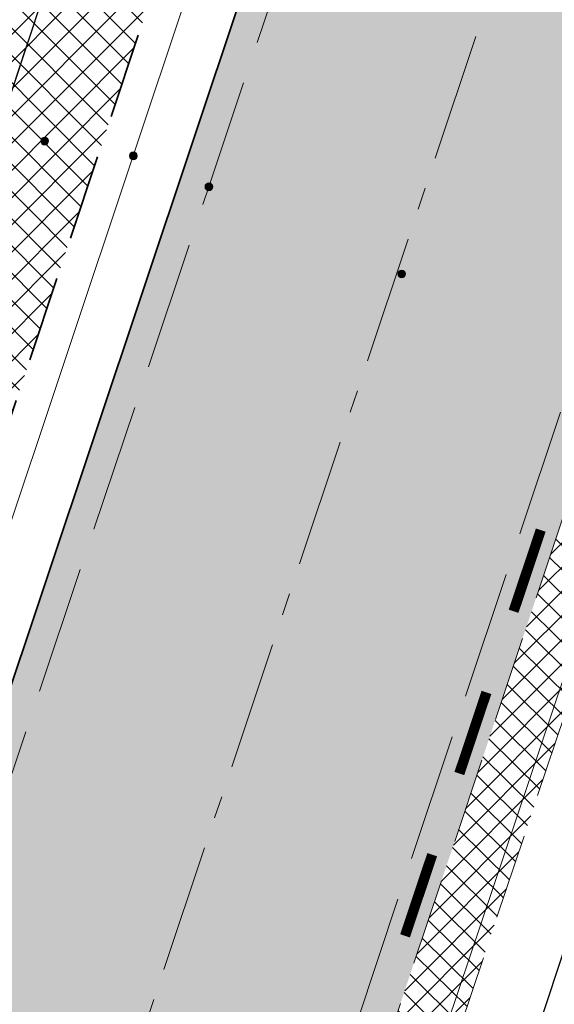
# Model space of a CAD drawing. Header units: metres. Extents: x 6599594 to 6600699, y 5687867 to 5691114.
# Tile 123 of 256: x 6599906 to 6599912, y 5688730 to 5688742. Entities that reach past the tile are written whole.
import ezdxf

# ---------------------------------------------------------------- set-up
doc = ezdxf.new("R2010")
doc.units = ezdxf.units.M
doc.header["$MEASUREMENT"] = 0
for name, pattern in [('1', [0]), ('3_EGJE', [2.5, 1.5, -0.3700000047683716, 0.2600001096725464, -0.369999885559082]), ('BUG', [1.5, 1, -0.5]), ('GUK', [2, 1.5, -0.5]), ('GUZ', [1, 0.5, -0.5]), ('L_0_06', [2, 1.5, -0.5])]:
    doc.linetypes.add(name, pattern=pattern)
doc.layers.get('0').update_dxf_attribs({"color": 253, "linetype": 'CONTINUOUS', "lineweight": 13})
doc.layers.add('__gaPoziome', color=7, linetype='CONTINUOUS')
doc.layers.add('zzz.gaHSDomyslna', color=7, linetype='CONTINUOUS')
for name, color, linetype, lineweight in [('_kolor chodnik', 50, '1', 5), ('_kolor jezdnia', 4, '1', 0), ('_kolor pobocze', 211, '1', 5), ('_kolor zjazdy kostka', 7, '1', 5), ('_kolor ścieżka @ 1', 10, '1', 0), ('_krawedz jezdni i pobocza', 7, 'BUG', 15), ('_kraweznik', 7, 'CONTINUOUS', 35), ('_obrzeze', 10, 'BUG', 35), ('_os', 7, '3_EGJE', 13), ('Dzialki', 130, '1', 30), ('Kontury', 252, 'GUK', 9), ('OT_Komunikacja', 7, 'CONTINUOUS', 0), ('pkt_sztuczny_i_naturalny', 7, 'CONTINUOUS', 5), ('Uzytki', 252, 'GUZ', 9)]:
    doc.layers.add(name, color=color, linetype=linetype, lineweight=lineweight)
pattern_1 = [(45, (0, 0), (-0.1414213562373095, 0.1414213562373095), []), (135, (0, 0), (-0.1414213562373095, -0.1414213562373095), [])]

# ---------------------------------------------------------------- blocks, each defined once
blk = doc.blocks.new('169')
at = {"linetype": 'Continuous', "lineweight": 13}
blk.add_hatch(color=0, dxfattribs=at).paths.add_polyline_path([(0, -0.090553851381, 1), (0, 0.090553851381, 1)])
at = {"color": 0, "linetype": 'Continuous', "lineweight": 13}
blk.add_circle((0, 0), 0.090553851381, dxfattribs=at)
blk = doc.blocks.new('168')
at = {"linetype": 'Continuous', "lineweight": 13}
blk.add_hatch(color=0, dxfattribs=at).paths.add_polyline_path([(0, -0.090553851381, 1), (0, 0.090553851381, 1)])
at = {"color": 0, "linetype": 'Continuous', "lineweight": 13}
blk.add_circle((0, 0), 0.090553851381, dxfattribs=at)
blk = doc.blocks.new('*U1196')
at = {"layer": 'zzz.gaHSDomyslna', "color": 182, "const_width": 0.12}
for points in [[(-48.2499304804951, -144.1386284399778), (-48.56736423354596, -145.0869088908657)], [(-48.88479798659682, -146.0351893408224), (-49.20223174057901, -146.983469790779)], [(-49.51966549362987, -147.931750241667), (-49.83709924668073, -148.8800306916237)]]:
    blk.add_lwpolyline(points, dxfattribs=at)

msp = doc.modelspace()

# ---------------------------------------------------------------- hatches: boundary and pattern name
at = {"layer": '_kolor chodnik'}
h = msp.add_hatch(dxfattribs=at)
h.set_pattern_fill('ANSI37', color=256, scale=1.6)
h.set_pattern_definition(pattern_1)
h.paths.add_polyline_path([(6599849.938171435, 5688542.085872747), (6599852.232147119, 5688548.938742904), (6599853.573135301, 5688548.489851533), (6599853.827082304, 5688549.248475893), (6599851.793849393, 5688549.929093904), (6599849.895278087, 5688548.982823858), (6599847.823506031, 5688542.793750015)])
edge = h.paths.add_edge_path()
edge.add_line((6600018.106075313, 5689087.454911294), (6600022.42781917, 5689091.229234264))
edge.add_line((6600022.42781917, 5689091.229234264), (6600020.233254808, 5689093.742094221))
edge.add_line((6600020.233254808, 5689093.742094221), (6600017.159471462, 5689091.057656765))
edge.add_arc((6600023.275194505, 5689085.385140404), 8.34143334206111, 137.1531558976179, 148.8016577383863)
edge.add_line((6600016.140105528, 5689089.706021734), (6600018.106075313, 5689087.454911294))
h.paths.add_polyline_path([(6600038.501784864, 5689187.59229436), (6600037.906968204, 5689187.700586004), (6600037.638296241, 5689186.224843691), (6600038.240083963, 5689186.115282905)])
h.paths.add_polyline_path([(6600069.098302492, 5689360.276020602), (6600068.321239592, 5689360.413462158), (6600068.064048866, 5689358.936495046), (6600068.836639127, 5689358.799546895)])
h.paths.add_polyline_path([(6600082.393785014, 5689362.950258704), (6600082.941124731, 5689366.103121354), (6600081.481377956, 5689366.361351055), (6600080.923159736, 5689363.210828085)])
h.paths.add_polyline_path([(6600074.022236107, 5689388.065861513), (6600072.983907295, 5689388.249860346), (6600072.723374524, 5689386.772538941), (6600073.760538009, 5689386.588865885)])
h.paths.add_polyline_path([(6600105.602402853, 5689486.45426531), (6600106.738797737, 5689489.760539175), (6600105.28818975, 5689490.281952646), (6600104.132785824, 5689486.965912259)])
h.paths.add_polyline_path([(6600132.519778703, 5689678.737346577), (6600131.636986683, 5689678.922259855), (6600131.330470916, 5689677.453953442), (6600132.212256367, 5689677.269208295)])
h.paths.add_polyline_path([(6600156.649397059, 5689798.7449027), (6600156.48800471, 5689797.95886096), (6600157.450195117, 5689797.757316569), (6600157.615023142, 5689798.542205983)])
h.paths.add_polyline_path([(6600189.055358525, 5689948.643107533), (6600187.902868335, 5689948.884512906), (6600187.600024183, 5689947.417400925), (6600188.748131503, 5689947.176379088)])
edge = h.paths.add_edge_path()
edge.add_line((6600204.459383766, 5690032.969035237), (6600204.153258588, 5690031.227801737))
edge.add_arc((6600202.328347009, 5690027.299936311), 4.331100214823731, 41.853001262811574, 65.08011546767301, ccw=False)
edge.add_arc((6600032.903931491, 5690051.979071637), 174.020003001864, 352.8070218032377, 353.495463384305)
edge.add_arc((6600202.372679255, 5690027.343587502), 5.999999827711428, 55.12102442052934, 69.64815978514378)
edge = h.paths.add_edge_path()
edge.add_line((6600205.046027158, 5690040.265402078), (6600204.972740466, 5690038.483452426))
edge.add_arc((6600203.986269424, 5690044.401803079), 5.999999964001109, 279.4630688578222, 294.9140560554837)
edge.add_line((6600206.513819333, 5690038.960158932), (6600206.607027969, 5690041.030672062))
edge.add_arc((6600203.986269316, 5690044.401803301), 4.270000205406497, 284.3702444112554, 307.86193139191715, ccw=False)
edge = h.paths.add_edge_path()
edge.add_arc((6600203.547470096, 5690044.558759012), 6.446878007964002, 324.43500910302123, 356.20133685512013, ccw=False)
edge.add_arc((6600203.986269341, 5690044.401803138), 6.000000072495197, 323.2169970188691, 357.4193489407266)
h.paths.add_polyline_path([(6600208.910055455, 5690121.713696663), (6600208.146285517, 5690121.748120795), (6600207.125602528, 5690121.794124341), (6600209.971605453, 5690121.665851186)])
edge = h.paths.add_edge_path()
edge.add_line((6600238.769818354, 5690481.648294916), (6600240.338176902, 5690490.87374652))
edge.add_line((6600240.338176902, 5690490.87374652), (6600241.251295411, 5690510.829461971))
edge.add_line((6600241.251295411, 5690510.829461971), (6600239.524022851, 5690510.928942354))
edge.add_line((6600239.524022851, 5690510.928942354), (6600238.633343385, 5690491.167757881))
edge.add_line((6600238.633343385, 5690491.167757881), (6600234.579716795, 5690467.661262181))
edge.add_line((6600234.579716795, 5690467.661262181), (6600234.449796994, 5690464.966873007))
edge.add_arc((6600242.443669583, 5690464.607462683), 8.001948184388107, 177.4256737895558, 268.2543056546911)
edge.add_line((6600242.199903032, 5690456.609228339), (6600242.216657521, 5690457.359274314))
edge.add_line((6600242.216657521, 5690457.359274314), (6600242.305257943, 5690458.836738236))
edge.add_arc((6600242.444504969, 5690464.607952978), 5.772894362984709, 177.0298084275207, 268.6178439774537, ccw=False)
edge.add_line((6600236.679365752, 5690464.907083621), (6600236.951876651, 5690470.95443634))
edge.add_line((6600236.951876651, 5690470.95443634), (6600238.15078669, 5690478.210832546))
edge.add_line((6600238.15078669, 5690478.210832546), (6600238.769818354, 5690481.648294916))
h.paths.add_polyline_path([(6600238.769818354, 5690481.648294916), (6600238.15078669, 5690478.210832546), (6600239.670056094, 5690477.930590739), (6600240.266710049, 5690481.376366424)])
edge = h.paths.add_edge_path()
edge.add_line((6600223.366500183, 5690460.339976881), (6600223.278629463, 5690457.997544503))
edge.add_arc((6600220.967166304, 5690465.656339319), 7.999999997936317, 286.7940807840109, 300.2738222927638)
edge.add_line((6600225.000231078, 5690458.747331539), (6600225.240084, 5690461.623695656))
edge.add_arc((6600221.105749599, 5690465.648640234), 5.76999998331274, 293.06724424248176, 315.7681070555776, ccw=False)
edge = h.paths.add_edge_path()
edge.add_arc((6600220.025145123, 5690444.676291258), 5.770000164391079, 37.996647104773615, 59.94382588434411, ccw=False)
edge.add_line((6600224.572175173, 5690448.22839199), (6600224.817793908, 5690451.081798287))
edge.add_arc((6600220.025145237, 5690444.676291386), 7.999999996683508, 53.19588653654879, 68.15166733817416)
edge.add_line((6600223.00235276, 5690452.101669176), (6600222.91504296, 5690449.670427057))
edge = h.paths.add_edge_path()
edge.add_arc((6600221.105749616, 5690465.648640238), 7.999999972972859, 328.0222308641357, 357.0132597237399)
edge.add_line((6600229.094882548, 5690465.23180147), (6600229.218816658, 5690467.593604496))
edge.add_line((6600229.218816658, 5690467.593604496), (6600228.218919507, 5690467.645774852))
edge.add_line((6600228.218919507, 5690467.645774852), (6600227.891778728, 5690461.411918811))
h.paths.add_polyline_path([(6600200.980142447, 5690012.236744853), (6600202.317278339, 5690011.956662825), (6600202.522293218, 5690012.935421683), (6600201.182321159, 5690013.216097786)])
h.paths.add_polyline_path([(6600196.457878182, 5689983.98337835), (6600195.202332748, 5689984.246370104), (6600194.899091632, 5689982.777335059), (6600196.150355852, 5689982.515240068)])
edge = h.paths.add_edge_path()
edge.add_line((6600112.305909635, 5689517.991018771), (6600112.691041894, 5689519.807934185))
edge.add_line((6600112.691041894, 5689519.807934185), (6600113.245521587, 5689522.423769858))
edge.add_line((6600113.245521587, 5689522.423769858), (6600111.553124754, 5689522.782507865))
edge.add_line((6600111.553124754, 5689522.782507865), (6600107.405864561, 5689503.21722655))
edge.add_line((6600107.405864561, 5689503.21722655), (6600099.494506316, 5689480.361667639))
edge.add_line((6600099.494506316, 5689480.361667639), (6600099.182814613, 5689478.891218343))
edge.add_arc((6600107.008997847, 5689477.232359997), 8.000059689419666, 168.0325629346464, 257.7529108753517)
edge.add_line((6600105.311960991, 5689469.414366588), (6600105.784990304, 5689471.593619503))
edge.add_arc((6600107.008927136, 5689477.232314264), 5.769999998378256, 168.0321375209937, 257.7533362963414, ccw=False)
edge.add_line((6600101.364343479, 5689478.42879883), (6600101.647245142, 5689479.76342708))
edge.add_line((6600101.647245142, 5689479.76342708), (6600104.132785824, 5689486.965912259))
edge.add_line((6600104.132785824, 5689486.965912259), (6600105.28818975, 5689490.281952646))
edge.add_line((6600105.28818975, 5689490.281952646), (6600108.240043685, 5689498.809726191))
edge.add_line((6600108.240043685, 5689498.809726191), (6600112.305909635, 5689517.991018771))
h.paths.add_polyline_path([(6600136.009573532, 5689645.499114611), (6600138.333647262, 5689645.012304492), (6600138.661671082, 5689646.578318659), (6600134.869459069, 5689647.372651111)])
at = {"layer": '_kolor jezdnia'}
h = msp.add_hatch(dxfattribs=at)
h.set_pattern_fill('ANSI37', color=4, scale=3.5)
h.set_pattern_definition([(45, (0, 0), (-0.3093592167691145, 0.3093592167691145), []), (135, (0, 0), (-0.3093592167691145, -0.3093592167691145), [])])
edge = h.paths.add_edge_path()
edge.add_line((6599833.066047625, 5688539.933393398), (6599850.649511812, 5688527.983462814))
edge.add_arc((6599857.337592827, 5688536.653968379), 10.95025544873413, 169.5012687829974, 232.3548431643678, ccw=False)
edge.add_arc((6599858.085851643, 5688536.618142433), 11.69295282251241, 162.2507788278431, 169.9967502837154, ccw=False)
edge.add_line((6599846.949484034, 5688540.182754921), (6599847.823506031, 5688542.793750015))
edge.add_line((6599847.823506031, 5688542.793750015), (6599849.895278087, 5688548.982823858))
edge.add_line((6599849.895278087, 5688548.982823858), (6599852.434748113, 5688556.56906746))
edge.add_line((6599852.434748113, 5688556.56906746), (6599928.48625871, 5688783.760284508))
edge.add_line((6599928.48625871, 5688783.760284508), (6599931.025728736, 5688791.34652811))
edge.add_line((6599931.025728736, 5688791.34652811), (6599996.657773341, 5688987.411326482))
edge.add_line((6599996.657773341, 5688987.411326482), (6599999.197243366, 5688994.997570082))
edge.add_line((6599999.197243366, 5688994.997570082), (6600021.930100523, 5689062.908193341))
edge.add_line((6600021.930100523, 5689062.908193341), (6600017.620224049, 5689067.371531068))
edge.add_line((6600017.620224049, 5689067.371531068), (6600016.714558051, 5689064.654078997))
edge.add_line((6600016.714558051, 5689064.654078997), (6600012.423620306, 5689051.835617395))
edge.add_line((6600012.423620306, 5689051.835617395), (6600009.884150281, 5689044.249373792))
edge.add_line((6600009.884150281, 5689044.249373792), (6599977.53516164, 5688947.612159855))
edge.add_line((6599977.53516164, 5688947.612159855), (6599974.995691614, 5688940.025916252))
edge.add_line((6599974.995691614, 5688940.025916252), (6599942.096912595, 5688841.746295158))
edge.add_line((6599942.096912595, 5688841.746295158), (6599939.557442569, 5688834.160051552))
edge.add_line((6599939.557442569, 5688834.160051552), (6599882.679288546, 5688664.246042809))
edge.add_line((6599882.679288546, 5688664.246042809), (6599880.139818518, 5688656.659799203))
edge.add_line((6599880.139818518, 5688656.659799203), (6599852.46454386, 5688573.984527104))
edge.add_line((6599852.46454386, 5688573.984527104), (6599842.470137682, 5688544.127903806))
edge.add_arc((6599835.706422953, 5688546.652910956), 7.219660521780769, 248.5480913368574, 339.52856074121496, ccw=False)
h.paths.add_polyline_path([(6600044.653202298, 5689172.271628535), (6600046.276244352, 5689181.431901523), (6600047.759199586, 5689189.801539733), (6600051.0603021, 5689208.432603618), (6600052.368792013, 5689215.817578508), (6600054.808584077, 5689229.587499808), (6600056.11707399, 5689236.972474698), (6600057.346666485, 5689243.912161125), (6600058.655146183, 5689251.297078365), (6600058.831439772, 5689252.292060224), (6600060.098987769, 5689259.445963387), (6600060.139929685, 5689259.677035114), (6600061.407468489, 5689266.830886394), (6600072.329030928, 5689328.470998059), (6600073.637511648, 5689335.855921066), (6600077.337304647, 5689356.73715072), (6600078.820259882, 5689365.106788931), (6600081.142794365, 5689378.214921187), (6600082.538516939, 5689386.092227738), (6600095.187867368, 5689457.483787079), (6600091.082877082, 5689465.8405575), (6600089.043088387, 5689454.328211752), (6600087.870641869, 5689447.711051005), (6600087.560133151, 5689445.958573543), (6600086.562151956, 5689440.326076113), (6600082.433200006, 5689417.022719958), (6600080.95024477, 5689408.65308175), (6600077.202698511, 5689387.502337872), (6600075.719743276, 5689379.132699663), (6600073.469199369, 5689366.430874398), (6600071.986244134, 5689358.061236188), (6600069.98686466, 5689346.776955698), (6600068.591142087, 5689338.899649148), (6600065.559290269, 5689321.78820693), (6600064.163567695, 5689313.910900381), (6600059.719426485, 5689288.828650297), (6600058.323703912, 5689280.951343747), (6600057.563846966, 5689276.662793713), (6600056.168124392, 5689268.785487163), (6600054.804920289, 5689261.091711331), (6600053.409197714, 5689253.21440478), (6600053.264817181, 5689252.399536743), (6600051.869094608, 5689244.522230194), (6600051.183555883, 5689240.653124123), (6600049.787833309, 5689232.775817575), (6600046.593849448, 5689214.749319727), (6600045.198126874, 5689206.872013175), (6600044.41754409, 5689202.466488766), (6600042.934588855, 5689194.096850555), (6600036.429952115, 5689157.38538759), (6600034.946996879, 5689149.01574938), (6600030.579776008, 5689124.367629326), (6600027.529365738, 5689107.151445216), (6600024.895072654, 5689094.014582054), (6600030.583685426, 5689094.264316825), (6600032.945013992, 5689106.191885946), (6600043.170247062, 5689163.901990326)])
edge = h.paths.add_edge_path()
edge.add_line((6600111.106812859, 5689535.144351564), (6600111.256844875, 5689535.85214863))
edge.add_line((6600111.256844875, 5689535.85214863), (6600112.915748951, 5689543.678261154))
edge.add_line((6600112.915748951, 5689543.678261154), (6600117.304772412, 5689564.384094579))
edge.add_line((6600117.304772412, 5689564.384094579), (6600119.067357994, 5689572.699339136))
edge.add_line((6600119.067357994, 5689572.699339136), (6600120.087667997, 5689577.512794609))
edge.add_line((6600120.087667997, 5689577.512794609), (6600121.642890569, 5689584.849775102))
edge.add_line((6600121.642890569, 5689584.849775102), (6600128.436769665, 5689616.900852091))
edge.add_line((6600128.436769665, 5689616.900852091), (6600129.991992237, 5689624.237832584))
edge.add_line((6600129.991992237, 5689624.237832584), (6600132.660554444, 5689636.827148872))
edge.add_line((6600132.660554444, 5689636.827148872), (6600133.208838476, 5689639.444704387))
edge.add_line((6600133.208838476, 5689639.444704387), (6600134.848957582, 5689647.274775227))
edge.add_line((6600134.848957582, 5689647.274775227), (6600138.97649476, 5689666.979995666))
edge.add_line((6600138.97649476, 5689666.979995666), (6600140.51410642, 5689674.320687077))
edge.add_line((6600140.51410642, 5689674.320687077), (6600145.209128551, 5689696.735129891))
edge.add_line((6600145.209128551, 5689696.735129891), (6600146.746740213, 5689704.075821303))
edge.add_line((6600146.746740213, 5689704.075821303), (6600151.462308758, 5689726.588354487))
edge.add_line((6600151.462308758, 5689726.588354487), (6600152.999920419, 5689733.929045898))
edge.add_line((6600152.999920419, 5689733.929045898), (6600155.244070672, 5689744.642813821))
edge.add_line((6600155.244070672, 5689744.642813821), (6600156.781682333, 5689751.983505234))
edge.add_line((6600156.781682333, 5689751.983505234), (6600161.635515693, 5689775.156126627))
edge.add_line((6600161.635515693, 5689775.156126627), (6600163.378142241, 5689783.475576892))
edge.add_line((6600163.378142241, 5689783.475576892), (6600163.850769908, 5689785.731942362))
edge.add_line((6600163.850769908, 5689785.731942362), (6600167.028500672, 5689800.902704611))
edge.add_line((6600167.028500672, 5689800.902704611), (6600179.49088801, 5689860.399222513))
edge.add_line((6600179.49088801, 5689860.399222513), (6600181.233514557, 5689868.718672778))
edge.add_line((6600181.233514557, 5689868.718672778), (6600181.84713393, 5689871.648144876))
edge.add_line((6600181.84713393, 5689871.648144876), (6600183.384745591, 5689878.988836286))
edge.add_line((6600183.384745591, 5689878.988836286), (6600184.935818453, 5689886.393792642))
edge.add_line((6600184.935818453, 5689886.393792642), (6600186.575937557, 5689894.223863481))
edge.add_line((6600186.575937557, 5689894.223863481), (6600194.05133812, 5689929.912074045))
edge.add_line((6600194.05133812, 5689929.912074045), (6600195.691457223, 5689937.742144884))
edge.add_line((6600195.691457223, 5689937.742144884), (6600202.915799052, 5689972.231779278))
edge.add_line((6600202.915799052, 5689972.231779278), (6600204.555918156, 5689980.061850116))
edge.add_line((6600204.555918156, 5689980.061850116), (6600206.062781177, 5689987.255744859))
edge.add_line((6600206.062781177, 5689987.255744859), (6600207.702900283, 5689995.085815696))
edge.add_line((6600207.702900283, 5689995.085815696), (6600210.232559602, 5690007.162628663))
edge.add_line((6600210.232559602, 5690007.162628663), (6600211.694938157, 5690014.144150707))
edge.add_arc((6600028.177652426, 5690052.584442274), 187.5000004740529, 348.1696294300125, 357.4195276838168)
edge.add_line((6600215.487522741, 5690044.142720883), (6600208.310270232, 5690026.480446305))
edge.add_arc((6600032.903933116, 5690051.97907145), 177.2500013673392, 348.1696294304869, 351.7289130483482, ccw=False)
edge.add_line((6600206.38894146, 5690015.640182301), (6600205.966941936, 5690013.625519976))
edge.add_line((6600205.966941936, 5690013.625519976), (6600204.326822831, 5690005.795449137))
edge.add_line((6600204.326822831, 5690005.795449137), (6600197.076961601, 5689971.183982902))
edge.add_line((6600197.076961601, 5689971.183982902), (6600195.334335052, 5689962.864532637))
edge.add_line((6600195.334335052, 5689962.864532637), (6600193.44722506, 5689953.855305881))
edge.add_line((6600193.44722506, 5689953.855305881), (6600191.909227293, 5689946.512771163))
edge.add_line((6600191.909227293, 5689946.512771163), (6600185.496844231, 5689915.899498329))
edge.add_line((6600185.496844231, 5689915.899498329), (6600183.856521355, 5689908.068454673))
edge.add_line((6600183.856521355, 5689908.068454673), (6600182.066605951, 5689899.523243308))
edge.add_line((6600182.066605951, 5689899.523243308), (6600180.32407057, 5689891.204228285))
edge.add_line((6600180.32407057, 5689891.204228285), (6600174.320344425, 5689862.541919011))
edge.add_line((6600174.320344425, 5689862.541919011), (6600172.577809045, 5689854.222903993))
edge.add_line((6600172.577809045, 5689854.222903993), (6600163.663810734, 5689811.666703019))
edge.add_line((6600163.663810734, 5689811.666703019), (6600162.023782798, 5689803.837067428))
edge.add_line((6600162.023782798, 5689803.837067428), (6600160.924220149, 5689798.587659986))
edge.add_line((6600160.924220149, 5689798.587659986), (6600159.279208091, 5689790.734229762))
edge.add_line((6600159.279208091, 5689790.734229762), (6600157.107250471, 5689780.365115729))
edge.add_line((6600157.107250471, 5689780.365115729), (6600155.462238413, 5689772.511685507))
edge.add_line((6600155.462238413, 5689772.511685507), (6600153.380318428, 5689762.572418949))
edge.add_line((6600153.380318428, 5689762.572418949), (6600151.735124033, 5689754.718118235))
edge.add_line((6600151.735124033, 5689754.718118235), (6600148.586504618, 5689739.686336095))
edge.add_line((6600148.586504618, 5689739.686336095), (6600146.885007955, 5689731.563243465))
edge.add_line((6600146.885007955, 5689731.563243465), (6600141.75088822, 5689707.052510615))
edge.add_line((6600141.75088822, 5689707.052510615), (6600140.110896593, 5689699.223048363))
edge.add_line((6600140.110896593, 5689699.223048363), (6600133.483561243, 5689667.583574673))
edge.add_line((6600133.483561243, 5689667.583574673), (6600131.860394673, 5689659.834436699))
edge.add_line((6600131.860394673, 5689659.834436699), (6600131.740984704, 5689659.26436315))
edge.add_line((6600131.740984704, 5689659.26436315), (6600130.117814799, 5689651.515209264))
edge.add_line((6600130.117814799, 5689651.515209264), (6600127.27873359, 5689637.961189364))
edge.add_line((6600127.27873359, 5689637.961189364), (6600126.924568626, 5689636.290366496))
edge.add_line((6600126.924568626, 5689636.290366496), (6600125.166244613, 5689627.995226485))
edge.add_line((6600125.166244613, 5689627.995226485), (6600118.009503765, 5689594.232298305))
edge.add_line((6600118.009503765, 5689594.232298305), (6600116.25117975, 5689585.937158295))
edge.add_line((6600116.25117975, 5689585.937158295), (6600113.665314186, 5689573.737975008))
edge.add_line((6600113.665314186, 5689573.737975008), (6600111.898534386, 5689565.402943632))
edge.add_line((6600111.898534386, 5689565.402943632), (6600104.889982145, 5689532.339115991))
edge.add_line((6600104.889982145, 5689532.339115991), (6600103.22663594, 5689524.492047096))
edge.add_line((6600103.22663594, 5689524.492047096), (6600096.623876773, 5689493.342605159))
edge.add_line((6600096.623876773, 5689493.342605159), (6600094.968986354, 5689485.535427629))
edge.add_line((6600094.968986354, 5689485.535427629), (6600094.300101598, 5689482.379870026))
edge.add_line((6600094.300101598, 5689482.379870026), (6600099.182814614, 5689478.891218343))
edge.add_line((6600099.182814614, 5689478.891218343), (6600099.494506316, 5689480.361667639))
edge.add_line((6600099.494506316, 5689480.361667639), (6600111.106812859, 5689535.144351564))
edge = h.paths.add_edge_path()
edge.add_arc((6600239.213891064, 5690851.400367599), 10.00000000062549, -2.8342403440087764, 76.13703556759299, ccw=False)
edge.add_line((6600249.201658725, 5690850.905901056), (6600249.082723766, 5690848.503524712))
edge.add_line((6600249.082723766, 5690848.503524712), (6600247.016487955, 5690806.767468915))
edge.add_line((6600247.016487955, 5690806.767468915), (6600246.092398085, 5690789.152178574))
edge.add_line((6600246.092398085, 5690789.152178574), (6600233.768116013, 5690572.015170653))
edge.add_line((6600233.768116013, 5690572.015170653), (6600228.959056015, 5690465.296202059))
edge.add_line((6600228.959056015, 5690465.296202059), (6600234.588724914, 5690465.017134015))
edge.add_line((6600234.588724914, 5690465.017134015), (6600239.262540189, 5690571.767576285))
edge.add_line((6600239.262540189, 5690571.767576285), (6600252.50503885, 5690806.400146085))
edge.add_line((6600252.50503885, 5690806.400146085), (6600254.569211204, 5690848.094521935))
edge.add_arc((6600262.559425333, 5690847.6989487), 7.999999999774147, 76.13703557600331, 177.1657596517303, ccw=False)
edge.add_line((6600264.476229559, 5690855.465921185), (6600241.609896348, 5690861.109083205))
edge = h.paths.add_edge_path()
edge.add_line((6600250.031475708, 5690451.625307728), (6600250.231741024, 5690455.772579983))
edge.add_line((6600250.231741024, 5690455.772579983), (6600246.257763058, 5690456.417303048))
edge.add_line((6600246.257763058, 5690456.417303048), (6600242.171761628, 5690456.61060902))
edge.add_arc((6600242.563100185, 5690464.586983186), 7.985968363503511, 176.9123644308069, 267.1911945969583, ccw=False)
edge.add_line((6600234.588724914, 5690465.017134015), (6600228.959056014, 5690465.296202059))
edge.add_arc((6600220.965133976, 5690465.657286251), 8.002072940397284, 267.8289300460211, 357.413716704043, ccw=False)
edge.add_line((6600220.661989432, 5690457.660957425), (6600212.406915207, 5690458.119572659))
edge.add_line((6600212.406915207, 5690458.119572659), (6600208.431872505, 5690457.817501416))
edge.add_line((6600208.431872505, 5690457.817501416), (6600208.233912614, 5690454.548331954))
edge.add_line((6600208.233912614, 5690454.548331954), (6600212.129565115, 5690453.127270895))
edge.add_line((6600212.129565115, 5690453.127270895), (6600218.640548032, 5690452.76554962))
edge.add_line((6600218.640548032, 5690452.76554962), (6600216.486747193, 5690452.885205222))
edge.add_line((6600216.486747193, 5690452.885205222), (6600220.468905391, 5690452.663974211))
edge.add_arc((6600220.025145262, 5690444.676291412), 7.99999997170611, -0.3386579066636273, 86.8201700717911, ccw=False)
edge.add_line((6600228.025005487, 5690444.629006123), (6600227.803602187, 5690439.649256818))
edge.add_line((6600227.803602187, 5690439.649256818), (6600226.885525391, 5690435.936828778))
edge.add_line((6600226.885525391, 5690435.936828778), (6600225.534849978, 5690405.967249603))
edge.add_line((6600225.534849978, 5690405.967249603), (6600226.115199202, 5690402.187514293))
edge.add_line((6600226.115199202, 5690402.187514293), (6600213.445139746, 5690121.008786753))
edge.add_line((6600213.445139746, 5690121.008786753), (6600213.352800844, 5690118.960058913))
edge.add_line((6600213.352800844, 5690118.960058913), (6600209.980184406, 5690044.131649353))
edge.add_arc((6600203.98626942, 5690044.401803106), 5.999999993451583, 257.4162346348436, 357.41934921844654, ccw=False)
edge.add_line((6600202.679069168, 5690038.545931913), (6600201.589735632, 5690033.666039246))
edge.add_line((6600201.589735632, 5690033.666039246), (6600203.67987942, 5690033.199458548))
edge.add_arc((6600202.372679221, 5690027.343587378), 5.999999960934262, -8.27108729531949, 77.41623506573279, ccw=False)
edge.add_line((6600208.310270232, 5690026.480446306), (6600215.487522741, 5690044.142720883))
edge.add_line((6600215.487522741, 5690044.142720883), (6600216.199687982, 5690059.9446614))
edge.add_line((6600216.199687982, 5690059.9446614), (6600216.537356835, 5690067.437056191))
edge.add_line((6600216.537356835, 5690067.437056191), (6600223.893528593, 5690230.66011469))
edge.add_line((6600223.893528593, 5690230.66011469), (6600224.231197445, 5690238.152509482))
edge.add_line((6600224.231197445, 5690238.152509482), (6600233.507835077, 5690443.987992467))
edge.add_arc((6600241.499722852, 5690443.627812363), 7.999999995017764, 87.29208981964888, 177.4195277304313, ccw=False)
edge.add_line((6600241.877677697, 5690451.618879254), (6600246.021541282, 5690451.422886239))
edge.add_line((6600246.021541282, 5690451.422886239), (6600246.427694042, 5690451.44338883))
edge.add_line((6600246.427694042, 5690451.44338883), (6600246.79397003, 5690451.461878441))
edge.add_line((6600246.79397003, 5690451.461878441), (6600250.031475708, 5690451.625307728))
edge = h.paths.add_edge_path()
edge.add_line((6600007.33756506, 5689086.20374581), (6600006.980466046, 5689080.740822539))
edge.add_line((6600006.980466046, 5689080.740822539), (6600007.229745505, 5689080.720859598))
edge.add_line((6600007.229745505, 5689080.720859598), (6600008.093335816, 5689080.601653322))
edge.add_line((6600008.093335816, 5689080.601653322), (6600008.702681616, 5689080.53831051))
edge.add_arc((6600008.140193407, 5689070.554142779), 9.999999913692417, -18.557800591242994, 86.77547804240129, ccw=False)
edge.add_line((6600017.620224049, 5689067.371531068), (6600021.930100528, 5689062.908193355))
edge.add_arc((6599734.83819726, 5689159.011261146), 302.7499967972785, 341.4922000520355, 343.8640860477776)
edge.add_arc((6600034.895369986, 5689072.315877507), 9.581213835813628, 98.63328270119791, 164.5273290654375, ccw=False)
edge.add_line((6600033.457137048, 5689081.788529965), (6600033.832640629, 5689081.798737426))
edge.add_line((6600033.832640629, 5689081.798737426), (6600034.422462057, 5689082.05700874))
edge.add_line((6600034.422462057, 5689082.05700874), (6600036.833623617, 5689082.139040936))
edge.add_line((6600036.833623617, 5689082.139040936), (6600036.730225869, 5689087.148851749))
edge.add_line((6600036.730225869, 5689087.148851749), (6600036.579860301, 5689087.134303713))
edge.add_arc((6600036.479565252, 5689093.136286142), 6.002820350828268, 169.1687651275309, 270.9573417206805, ccw=False)
edge.add_line((6600030.583685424, 5689094.264316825), (6600024.895072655, 5689094.014582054))
edge.add_arc((6600015.200558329, 5689096.162123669), 9.929528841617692, 271.0943432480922, 347.5094668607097, ccw=False)
edge.add_arc((6600014.909438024, 5689089.646776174), 3.446070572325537, 264.4236009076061, 278.0194998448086, ccw=False)
edge.add_line((6600014.574573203, 5689086.217014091), (6600014.299554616, 5689086.232508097))
edge.add_line((6600014.299554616, 5689086.232508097), (6600010.474232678, 5689086.448019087))
edge.add_line((6600010.474232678, 5689086.448019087), (6600007.33756506, 5689086.20374581))
edge = h.paths.add_edge_path()
edge.add_line((6600105.490725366, 5689463.953528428), (6600106.927559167, 5689464.047234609))
edge.add_line((6600106.927559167, 5689464.047234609), (6600107.835, 5689468.66))
edge.add_line((6600107.835, 5689468.66), (6600105.311960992, 5689469.414366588))
edge.add_arc((6600107.008997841, 5689477.232359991), 8.000059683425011, 168.0325628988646, 257.75291091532, ccw=False)
edge.add_line((6600099.182814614, 5689478.891218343), (6600094.300101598, 5689482.379870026))
edge.add_arc((6600586.245114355, 5689378.104238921), 502.8750369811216, 168.032376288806, 169.9522165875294)
edge.add_line((6600091.082877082, 5689465.8405575), (6600095.187867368, 5689457.483787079))
edge.add_arc((6600103.065173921, 5689456.088064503), 8.000000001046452, 77.7533362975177, 169.9524553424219, ccw=False)
edge.add_line((6600104.762140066, 5689463.906012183), (6600105.490725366, 5689463.953528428))
at = {"layer": '_kolor pobocze'}
h = msp.add_hatch(dxfattribs=at)
h.set_pattern_fill('ANSI37', color=256, scale=1.6)
h.set_pattern_definition(pattern_1)
h.paths.add_polyline_path([(6599932.280385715, 5688783.281118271), (6599932.51846103, 5688783.99232861), (6599930.384830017, 5688784.706554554), (6599928.486258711, 5688783.760284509), (6599900.424162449, 5688699.929447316), (6599901.135372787, 5688699.691372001), (6599929.09885504, 5688783.227616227), (6599930.441347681, 5688783.896730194)])
h.paths.add_polyline_path([(6599863.82305472, 5688584.885679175), (6599865.662092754, 5688584.270067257), (6599865.900168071, 5688584.981277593), (6599863.766537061, 5688585.69550354), (6599861.867965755, 5688584.749233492), (6599852.434748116, 5688556.569067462), (6599852.907883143, 5688555.61978181), (6599862.297350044, 5688583.669249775), (6599862.358334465, 5688583.85143058), (6599862.480562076, 5688584.216565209)])
h.paths.add_polyline_path([(6599865.891775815, 5688591.038664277), (6599865.217260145, 5688592.39199476), (6599901.135372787, 5688699.691372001), (6599900.424162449, 5688699.929447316), (6599864.407435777, 5688592.335477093), (6599865.353705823, 5688590.436905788), (6599867.487336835, 5688589.722679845), (6599867.72541215, 5688590.433890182)])
at = {"layer": '_kolor zjazdy kostka'}
h = msp.add_hatch(dxfattribs=at)
h.set_pattern_fill('ANSI37', color=256, scale=1.6)
h.set_pattern_definition(pattern_1)
h.paths.add_polyline_path([(6600244.137440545, 5690813.934732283), (6600242.369522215, 5690814.022127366), (6600242.097568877, 5690808.528921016), (6600243.865482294, 5690808.441426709)])
h.paths.add_polyline_path([(6600247.012128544, 5690806.679412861), (6600247.442736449, 5690815.377295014), (6600247.393289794, 5690814.378518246), (6600247.113277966, 5690808.722537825)])
h.paths.add_polyline_path([(6600242.297085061, 5690788.088808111), (6600240.958726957, 5690788.155683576), (6600240.648818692, 5690782.664569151), (6600241.987258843, 5690782.599147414)])
h.paths.add_polyline_path([(6600245.558275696, 5690780.919298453), (6600246.037231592, 5690789.405686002), (6600244.985820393, 5690788.453468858), (6600244.612601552, 5690781.981345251)])
h.paths.add_polyline_path([(6600241.348405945, 5690723.711515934), (6600242.272017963, 5690722.691689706), (6600242.749709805, 5690731.155680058), (6600241.698138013, 5690730.203317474), (6600241.472690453, 5690726.27550499)])
h.paths.add_polyline_path([(6600225.772794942, 5690394.589141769), (6600224.731429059, 5690393.637598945), (6600224.461246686, 5690387.644646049), (6600225.412923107, 5690386.603142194)])
h.paths.add_polyline_path([(6600223.012390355, 5690333.280720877), (6600223.372595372, 5690341.272607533), (6600222.32835346, 5690340.318436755), (6600222.058239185, 5690334.324941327)])
h.paths.add_polyline_path([(6600215.496388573, 5690166.390602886), (6600215.856593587, 5690174.382489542), (6600214.812834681, 5690173.428760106), (6600214.542018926, 5690167.435062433)])
h.paths.add_polyline_path([(6600212.446537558, 5690121.053392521), (6600213.399499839, 5690120.010473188), (6600213.788744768, 5690128.503024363), (6600212.745135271, 5690127.54943145)])
h.paths.add_polyline_path([(6600209.977420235, 5690121.665589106), (6600210.225142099, 5690127.162117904), (6600207.346107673, 5690127.291879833), (6600207.119593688, 5690121.794395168)])
h.paths.add_polyline_path([(6600207.950178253, 5690070.725854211), (6600204.880846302, 5690070.828947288), (6600204.643784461, 5690065.333808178), (6600207.702521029, 5690065.204598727)])
h.paths.add_polyline_path([(6600200.981479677, 5690012.236464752), (6600199.969248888, 5690007.339980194), (6600201.282587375, 5690007.064882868), (6600202.31726072, 5690011.956666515)])
h.paths.add_polyline_path([(6600193.613960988, 5689970.406358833), (6600192.398010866, 5689970.660657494), (6600191.286205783, 5689965.274578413), (6600192.486379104, 5689965.023185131)])
h.paths.add_polyline_path([(6600189.061271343, 5689948.671423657), (6600189.98413328, 5689953.050774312), (6600188.818902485, 5689953.32186217), (6600187.908781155, 5689948.91282903)])
h.paths.add_polyline_path([(6600180.976201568, 5689915.317449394), (6600179.952861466, 5689910.421322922), (6600181.008474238, 5689910.200199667), (6600182.033843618, 5689915.09540201)])
h.paths.add_polyline_path([(6600176.508279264, 5689893.538690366), (6600177.476023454, 5689893.335973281), (6600178.603605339, 5689898.719146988), (6600177.636002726, 5689898.922290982)])
h.paths.add_polyline_path([(6600179.28182965, 5689859.401159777), (6600180.522246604, 5689860.211927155), (6600181.057490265, 5689860.561775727), (6600183.598022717, 5689860.029600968), (6600184.726606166, 5689865.412570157), (6600182.186324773, 5689865.943033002), (6600181.604764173, 5689866.832779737), (6600181.024456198, 5689867.720610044)])
h.paths.add_polyline_path([(6600160.200810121, 5689810.862606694), (6600159.232772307, 5689811.065842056), (6600158.207991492, 5689806.171529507), (6600159.175735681, 5689805.968812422)])
h.paths.add_polyline_path([(6600156.49391753, 5689797.987177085), (6600155.463416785, 5689793.068691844), (6600156.431160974, 5689792.865974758), (6600157.461419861, 5689797.784520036)])
edge = h.paths.add_edge_path()
edge.add_arc((6600173.111981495, 5689800.679690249), 5.999999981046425, 204.673115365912, 239.5411154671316, ccw=False)
edge.add_arc((6600173.162096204, 5689800.685330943), 6.047914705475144, 168.3203586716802, 204.5234866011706, ccw=False)
edge.add_line((6600167.239404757, 5689801.9096668), (6600163.651667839, 5689784.781499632))
edge.add_arc((6600169.524220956, 5689783.551410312), 5.999999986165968, 139.2146049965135, 168.1696294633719, ccw=False)
edge.add_arc((6600169.524220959, 5689783.551410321), 5.999999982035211, 96.80962310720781, 139.2146050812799, ccw=False)
edge.add_line((6600168.812796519, 5689789.509083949), (6600170.070461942, 5689795.507731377))
h.paths.add_polyline_path([(6600163.526364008, 5689776.866746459), (6600166.051243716, 5689776.337874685), (6600167.179826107, 5689781.720838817), (6600164.653945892, 5689782.249920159), (6600163.941148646, 5689783.340449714), (6600163.493329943, 5689784.025580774), (6600161.750703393, 5689775.706130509), (6600162.438017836, 5689776.155376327)])
h.paths.add_polyline_path([(6600152.614191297, 5689774.643430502), (6600153.639138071, 5689779.536616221), (6600152.646757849, 5689779.744928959), (6600151.646447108, 5689774.846147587)])
h.paths.add_polyline_path([(6600150.121074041, 5689767.466820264), (6600148.177624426, 5689758.16795459), (6600149.115997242, 5689757.971390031), (6600151.066362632, 5689767.268392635)])
h.paths.add_polyline_path([(6600142.970741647, 5689739.332500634), (6600141.888449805, 5689734.142420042), (6600144.036614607, 5689733.695518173), (6600145.123068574, 5689738.882330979)])
h.paths.add_polyline_path([(6600136.256357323, 5689701.052153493), (6600137.154085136, 5689700.864096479), (6600138.287960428, 5689706.274871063), (6600137.386492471, 5689706.464182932)])
h.paths.add_polyline_path([(6600130.081494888, 5689667.099389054), (6600129.212847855, 5689667.281639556), (6600128.083282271, 5689661.898895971), (6600128.953953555, 5689661.716447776)])
h.paths.add_polyline_path([(6600128.397394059, 5689659.030340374), (6600127.554144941, 5689659.207226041), (6600126.49340855, 5689653.810049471), (6600127.269860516, 5689653.647397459)])
h.paths.add_polyline_path([(6600134.990411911, 5689640.633636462), (6600137.30714639, 5689640.148363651), (6600138.339560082, 5689645.040620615), (6600136.015486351, 5689645.500958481), (6600135.435178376, 5689646.388788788), (6600134.8548704, 5689647.276619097), (6600133.214751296, 5689639.446548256), (6600134.102581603, 5689640.026856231)])
h.paths.add_polyline_path([(6600122.164164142, 5689634.294831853), (6600121.024067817, 5689628.914244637), (6600122.015114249, 5689628.705875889), (6600123.155614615, 5689634.086346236)])
h.paths.add_polyline_path([(6600114.54207576, 5689593.450769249), (6600113.493359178, 5689593.398339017), (6600112.364315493, 5689588.045694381), (6600113.29076438, 5689587.54753241)])
h.paths.add_polyline_path([(6600110.194543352, 5689572.941097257), (6600109.20781945, 5689573.148880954), (6600108.067717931, 5689567.768269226), (6600109.05014319, 5689567.535215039)])
h.paths.add_polyline_path([(6600119.083213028, 5689565.540446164), (6600119.089125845, 5689565.542290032), (6600121.462438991, 5689565.065690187), (6600122.598093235, 5689570.447168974), (6600120.229622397, 5689570.949214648), (6600119.651446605, 5689571.8119627), (6600119.073270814, 5689572.727655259), (6600117.310757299, 5689564.412754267)])
h.paths.add_polyline_path([(6600101.698666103, 5689532.937884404), (6600100.730666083, 5689533.141679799), (6600099.694214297, 5689528.250234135), (6600100.669121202, 5689528.045267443)])
h.paths.add_polyline_path([(6600094.064021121, 5689496.827028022), (6600093.080194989, 5689497.033910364), (6600092.036590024, 5689492.143967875), (6600093.038865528, 5689491.933250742)])
h.paths.add_polyline_path([(6600083.709836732, 5689453.74980843), (6600082.738586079, 5689448.336231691), (6600084.647281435, 5689448.027407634), (6600085.606840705, 5689453.416583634)])
h.paths.add_polyline_path([(6600084.434394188, 5689446.82589514), (6600083.348896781, 5689447.018140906), (6600082.567374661, 5689442.58660872), (6600083.649300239, 5689442.394910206)])
h.paths.add_polyline_path([(6600078.04194071, 5689410.721110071), (6600078.996952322, 5689416.137564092), (6600078.054833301, 5689416.304853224), (6600077.111232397, 5689410.886043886)])
h.paths.add_polyline_path([(6600072.911565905, 5689386.768652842), (6600071.960466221, 5689381.312635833), (6600072.800073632, 5689381.16322159), (6600073.766450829, 5689386.590709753)])
h.paths.add_polyline_path([(6600082.887400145, 5689379.432062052), (6600085.278102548, 5689379.03494316), (6600086.160383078, 5689383.956496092), (6600083.759726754, 5689384.355378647), (6600083.152078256, 5689385.224725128), (6600082.544429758, 5689386.094071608), (6600081.148707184, 5689378.216765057), (6600082.018053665, 5689378.824413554)])
h.paths.add_polyline_path([(6600080.731401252, 5689363.247695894), (6600080.041469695, 5689363.369939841), (6600079.433821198, 5689364.239286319), (6600078.8261727, 5689365.1086328), (6600077.343217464, 5689356.73899459), (6600078.212563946, 5689357.346643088), (6600079.081910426, 5689357.954291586), (6600081.429189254, 5689357.564866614), (6600082.388748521, 5689362.980514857)])
h.paths.add_polyline_path([(6600069.104215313, 5689360.304336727), (6600070.063917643, 5689365.720487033), (6600069.2708267, 5689365.861009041), (6600068.327152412, 5689360.441778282)])
h.paths.add_polyline_path([(6600066.550616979, 5689345.891799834), (6600065.546169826, 5689346.069805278), (6600064.677796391, 5689341.145792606), (6600065.678290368, 5689340.968483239)])
h.paths.add_polyline_path([(6600061.138656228, 5689321.077501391), (6600060.270282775, 5689316.15348863), (6600061.250715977, 5689315.979734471), (6600062.127590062, 5689320.902245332)])
h.paths.add_polyline_path([(6600055.325252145, 5689288.11325564), (6600054.456878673, 5689283.189242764), (6600055.410852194, 5689283.020177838), (6600056.283178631, 5689287.917022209)])
h.paths.add_polyline_path([(6600048.045675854, 5689182.819289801), (6600050.371939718, 5689182.407116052), (6600051.31444535, 5689187.67761207), (6600048.980409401, 5689188.064690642), (6600048.372760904, 5689188.934037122), (6600047.765112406, 5689189.803383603), (6600046.306982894, 5689181.603992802), (6600046.972918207, 5689182.069462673)])
h.paths.add_polyline_path([(6600040.943690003, 5689201.374141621), (6600039.339175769, 5689201.66987967), (6600038.429882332, 5689196.244216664), (6600039.984130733, 5689195.958493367)])
h.paths.add_polyline_path([(6600032.993704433, 5689156.473759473), (6600032.278185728, 5689156.600537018), (6600031.299242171, 5689151.188930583), (6600032.034145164, 5689151.058111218)])
h.paths.add_polyline_path([(6600026.309179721, 5689123.603833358), (6600025.417362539, 5689118.683970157), (6600026.271201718, 5689118.532684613), (6600027.143528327, 5689123.456001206)])
h.paths.add_polyline_path([(6600013.302986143, 5689054.462576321), (6600015.842456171, 5689062.048819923), (6600014.576741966, 5689061.417973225), (6600012.672139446, 5689055.728290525)])
h.paths.add_polyline_path([(6599974.547216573, 5688938.686171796), (6599977.086686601, 5688946.272415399), (6599975.820972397, 5688945.641568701), (6599973.916369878, 5688939.951886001)])
h.paths.add_polyline_path([(6599942.102825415, 5688841.748139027), (6599940.837111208, 5688841.117292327), (6599938.932508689, 5688835.427609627), (6599939.563355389, 5688834.161895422)])
h.paths.add_polyline_path([(6599882.685201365, 5688664.247886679), (6599881.419487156, 5688663.617039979), (6599879.514884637, 5688657.927357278), (6599880.145731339, 5688656.661643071)])
h.paths.add_polyline_path([(6599851.799762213, 5688549.930937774), (6599853.832995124, 5688549.250319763), (6599855.42016389, 5688553.991722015), (6599853.386930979, 5688554.672340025), (6599852.913795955, 5688555.621625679), (6599852.440660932, 5688556.570911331), (6599849.901190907, 5688548.984667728)])
h.paths.add_polyline_path([(6600233.581687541, 5690586.458647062), (6600234.520016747, 5690585.337735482), (6600234.976631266, 5690593.428266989), (6600233.922640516, 5690592.499827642)])
h.paths.add_polyline_path([(6600231.72837122, 5690526.750719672), (6600230.676277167, 5690525.793817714), (6600230.420013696, 5690519.782861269), (6600231.363586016, 5690518.655686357)])
h.paths.add_polyline_path([(6600237.577122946, 5690639.505119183), (6600236.516490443, 5690638.540451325), (6600236.176926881, 5690632.541599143), (6600237.1204992, 5690631.41442423)])
h.paths.add_polyline_path([(6600238.927801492, 5690681.139540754), (6600239.8637879, 5690680.021427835), (6600240.320411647, 5690688.112122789), (6600239.268317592, 5690687.155220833)])
h.paths.add_polyline_path([(6600218.12228406, 5690224.814875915), (6600217.079933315, 5690223.86243318), (6600216.809648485, 5690217.865326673), (6600217.762143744, 5690216.822918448)])
h.paths.add_polyline_path([(6600219.363739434, 5690274.535639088), (6600220.31588625, 5690273.493612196), (6600220.675810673, 5690281.480778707), (6600219.633750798, 5690280.528598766)])
h.paths.add_polyline_path([(6600168.759867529, 5689856.554734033), (6600169.729143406, 5689856.3516961), (6600170.857343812, 5689861.737822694), (6600169.889741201, 5689861.940966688)])
h.paths.add_polyline_path([(6600168.841833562, 5689852.115601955), (6600167.871405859, 5689852.319339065), (6600166.844894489, 5689847.425845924), (6600167.816759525, 5689847.221809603)])
at = {"layer": '_kolor ścieżka @ 1'}
h = msp.add_hatch(dxfattribs=at)
h.set_pattern_fill('ANSI37', color=10, scale=1.8)
h.set_pattern_definition([(45, (0, 0), (-0.1590990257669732, 0.1590990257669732), []), (135, (0, 0), (-0.1590990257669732, -0.1590990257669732), [])])
edge = h.paths.add_edge_path()
edge.add_line((6599877.145262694, 5688659.244027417), (6599854.614951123, 5688591.938475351))
edge.add_line((6599854.614951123, 5688591.938475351), (6599854.214414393, 5688589.387325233))
edge.add_line((6599854.214414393, 5688589.387325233), (6599839.435327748, 5688545.233719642))
edge.add_arc((6599834.523035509, 5688547.748213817), 5.518450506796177, 246.51508714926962, 332.8930934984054, ccw=False)
edge.add_line((6599832.323891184, 5688542.686883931), (6599836.925902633, 5688539.594394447))
edge.add_arc((6599835.881373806, 5688546.52869976), 7.012533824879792, 278.5661808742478, 339.9794081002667)
edge.add_line((6599842.470137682, 5688544.127903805), (6599857.359687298, 5688588.607952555))
edge.add_line((6599857.359687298, 5688588.607952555), (6599857.303782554, 5688591.591210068))
edge.add_line((6599857.303782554, 5688591.591210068), (6599879.508971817, 5688657.925513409))
edge.add_line((6599879.508971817, 5688657.925513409), (6599879.193548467, 5688658.558370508))
edge.add_line((6599879.193548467, 5688658.558370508), (6599877.145262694, 5688659.244027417))
h.paths.add_polyline_path([(6599879.193548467, 5688658.558370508), (6599879.508971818, 5688657.925513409), (6599881.413574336, 5688663.615196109), (6599880.780717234, 5688663.299772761), (6599878.732431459, 5688663.985429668), (6599877.145262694, 5688659.244027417)])
h.paths.add_polyline_path([(6599938.92659587, 5688835.425765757), (6599938.611172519, 5688836.058622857), (6599936.562886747, 5688836.744279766), (6599878.732431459, 5688663.985429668), (6599880.780717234, 5688663.299772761), (6599881.413574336, 5688663.615196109)])
h.paths.add_polyline_path([(6599974.364844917, 5688941.291630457), (6599974.049421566, 5688941.924487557), (6599972.001135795, 5688942.610144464), (6599936.562886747, 5688836.744279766), (6599938.611172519, 5688836.058622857), (6599938.92659587, 5688835.425765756)])
h.paths.add_polyline_path([(6599974.049421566, 5688941.924487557), (6599974.364844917, 5688941.291630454), (6600009.253303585, 5689045.515087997), (6600008.937880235, 5689046.147945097), (6600006.889594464, 5689046.833602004), (6599972.001135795, 5688942.610144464)])
h.paths.add_polyline_path([(6600008.937880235, 5689046.147945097), (6600009.253303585, 5689045.515087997), (6600011.157906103, 5689051.204770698), (6600010.525049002, 5689050.889347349), (6600008.476763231, 5689051.575004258), (6600006.889594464, 5689046.833602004)])
edge = h.paths.add_edge_path()
edge.add_arc((6599858.085851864, 5688536.618142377), 11.69295304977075, 162.2507788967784, 169.9967501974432)
edge.add_line((6599846.570656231, 5688538.649255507), (6599849.824991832, 5688528.706403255))
edge.add_line((6599849.824991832, 5688528.706403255), (6599853.13552, 5688528.731057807))
edge.add_line((6599853.13552, 5688528.731057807), (6599849.868997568, 5688538.728963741))
edge.add_line((6599849.868997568, 5688538.728963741), (6599850.886451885, 5688541.768438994))
edge.add_line((6599850.886451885, 5688541.768438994), (6599849.938171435, 5688542.085872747))
edge.add_line((6599849.938171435, 5688542.085872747), (6599847.823506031, 5688542.793750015))
edge.add_line((6599847.823506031, 5688542.793750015), (6599846.949484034, 5688540.182754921))
edge = h.paths.add_edge_path()
edge.add_arc((6600008.743460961, 5689068.123037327), 7.659999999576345, 341.4922000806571, 372.1491631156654)
edge.add_line((6600016.231900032, 5689069.735141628), (6600014.371922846, 5689078.374983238))
edge.add_arc((6600008.140193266, 5689070.554142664), 10.00000004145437, 51.45178747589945, 78.26461791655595)
edge.add_line((6600010.174112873, 5689080.345116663), (6600010.018184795, 5689077.57739322))
edge.add_arc((6600009.814745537, 5689075.098871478), 2.486856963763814, 14.594442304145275, 85.30763078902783, ccw=False)
edge.add_line((6600012.221360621, 5689075.725498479), (6600013.747330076, 5689068.63716722))
edge.add_line((6600013.747330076, 5689068.63716722), (6600013.596857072, 5689066.921144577))
edge.add_line((6600013.596857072, 5689066.921144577), (6600008.476763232, 5689051.575004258))
edge.add_line((6600008.476763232, 5689051.575004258), (6600010.525049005, 5689050.889347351))
edge.add_line((6600010.525049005, 5689050.889347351), (6600011.157906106, 5689051.204770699))
edge.add_line((6600011.157906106, 5689051.204770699), (6600016.007289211, 5689065.69149478))

# ---------------------------------------------------------------- linework, layer by layer
at = {"layer": '_krawedz jezdni i pobocza'}
for p, q in [((6600021.930100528, 5689062.908193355), (6599864.407435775, 5688592.335477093)), ((6599929.098855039, 5688783.227616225), (6599865.217260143, 5688592.391994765))]:
    msp.add_line(p, q, dxfattribs=at)
at = {"layer": '_kraweznik'}
msp.add_line((6600016.714558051, 5689064.654078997), (6599842.470137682, 5688544.127903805), dxfattribs=at)
at = {"layer": '_obrzeze'}
msp.add_line((6600016.007289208, 5689065.691494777), (6599857.303782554, 5688591.591210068), dxfattribs=at)
at = {"layer": '_os'}
msp.add_line((6600019.32232929, 5689063.781136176), (6599841.949959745, 5688533.910733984), dxfattribs=at)
at = {"layer": 'Dzialki', "linetype": 'CONTINUOUS'}
for p, q in [((6599838.919999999, 5688538.89), (6600019.37, 5689082.13)), ((6599862.41, 5688580.589999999), (6600029.36, 5689081.599999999))]:
    msp.add_line(p, q, dxfattribs=at)
at = {"layer": 'Kontury', "flags": 128}
for points in [[(6599964.37, 5688886.570000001), (6599896.49, 5688682.87)], [(6599893.05, 5688701.85), (6599942.69, 5688851.3)]]:
    msp.add_lwpolyline(points, dxfattribs=at)
at = {"layer": 'OT_Komunikacja', "linetype": 'L_0_06', "flags": 128}
msp.add_lwpolyline([(6599830.381, 5688541.518), (6599832.43, 5688540.17), (6599834.032999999, 5688539.808999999), (6599835.899000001, 5688539.769), (6599838.229, 5688540.283), (6599839.801, 5688541.378), (6599840.957000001, 5688542.641999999), (6599841.946, 5688544.233), (6599842.981, 5688546.463000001), (6599844.54, 5688549.766), (6599847.802, 5688558.673999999), (6599859.215999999, 5688593.004), (6599869.316, 5688623.313), (6599880.054, 5688655.461), (6599887.112, 5688676.928000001), (6599898.514, 5688710.594), (6599908.271, 5688739.608), (6599919.396, 5688772.84), (6599928.325, 5688799.898), (6599938.810999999, 5688831.006), (6599950.421, 5688865.375999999), (6599958.497000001, 5688888.960999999), (6599970.528, 5688925.428), (6599978.860999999, 5688950.605999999), (6599989.609, 5688982.858000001), (6599998.617999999, 5689010.071000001), (6600012.734, 5689051.822999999), (6600018.488999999, 5689069.467), (6600021.036000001, 5689068.575), (6600023.247, 5689067.867), (6600017.518000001, 5689050.600999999), (6600003.368, 5689008.782), (6599994.355999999, 5688981.576999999), (6599983.461999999, 5688948.918999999), (6599975.107999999, 5688923.722000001), (6599962.815999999, 5688887.686), (6599954.794, 5688863.779), (6599943.492999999, 5688829.895), (6599932.869999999, 5688798.349000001), (6599924.065999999, 5688771.694), (6599912.638000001, 5688737.741999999), (6599903.06, 5688709.048), (6599891.75, 5688675.233), (6599884.692999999, 5688654.154), (6599873.725, 5688621.617999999), (6599863.844999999, 5688591.383), (6599852.386, 5688557.182000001), (6599849.157, 5688547.781999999), (6599847.243, 5688541.844999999), (6599846.552, 5688538.332), (6599846.448, 5688536.110000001), (6599846.752000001, 5688533.656), (6599847.53, 5688531.899), (6599849.014000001, 5688530.028), (6599851.005, 5688527.600999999), (6599864.999, 5688518.208), (6599870.235, 5688514.64), (6599868.129999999, 5688511.801), (6599866.941, 5688509.679), (6599847.255, 5688522.615000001), (6599839.452999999, 5688528.171), (6599826.778999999, 5688536.641), (6599806.084999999, 5688550.355000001), (6599808.095, 5688552.987), (6599809.804999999, 5688555.463000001)], close=True, dxfattribs=at)
at = {"layer": 'OT_Komunikacja', "linetype": 'Continuous', "flags": 128}
for points in [[(6599949.588000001, 5688865.914), (6599937.616, 5688830.417), (6599927.505000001, 5688800.328), (6599918.422, 5688773.066), (6599907.387, 5688739.97), (6599897.604, 5688710.752), (6599886.38, 5688677.108), (6599878.981, 5688655.683), (6599868.447999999, 5688623.589)], [(6599957.901999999, 5688862.553999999), (6599946.478, 5688828.588999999), (6599936.275000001, 5688797.824), (6599926.778, 5688770.843999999), (6599915.355, 5688736.855000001), (6599905.953, 5688708.117), (6599895.899, 5688677.673), (6599894.707, 5688674.2), (6599887.480999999, 5688653.366000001), (6599876.454, 5688621.082), (6599866.355, 5688590.394), (6599864.541, 5688590.985000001), (6599874.723, 5688621.278), (6599885.417, 5688653.937999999), (6599892.849999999, 5688674.877000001), (6599903.952, 5688708.738), (6599913.594, 5688737.356), (6599924.864000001, 5688771.427), (6599934.164, 5688798.044999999), (6599944.246000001, 5688829.515), (6599955.821999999, 5688863.105)]]:
    msp.add_lwpolyline(points, dxfattribs=at)
at = {"layer": 'pkt_sztuczny_i_naturalny'}
for p in [(6599906.350999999, 5688740.142), (6599907.387, 5688739.97), (6599908.271, 5688739.608), (6599910.526, 5688738.588000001)]:
    msp.add_point(p, dxfattribs=at)
at = {"layer": 'Uzytki', "flags": 128}
for points in [[(6599964.37, 5688886.570000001), (6599896.49, 5688682.87)], [(6599893.05, 5688701.85), (6599942.69, 5688851.3)]]:
    msp.add_lwpolyline(points, dxfattribs=at)

# ---------------------------------------------------------------- block references
at = {"layer": '__gaPoziome'}
msp.add_blockref('*U1196', (6599960.402474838, 5688879.734715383), dxfattribs=at)
at = {"layer": 'pkt_sztuczny_i_naturalny', "linetype": 'Continuous', "xscale": 0.5, "yscale": 0.5, "zscale": 0.5}
for name, p in [('169', (6599906.350999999, 5688740.142)), ('169', (6599907.387, 5688739.97)), ('168', (6599908.271, 5688739.608)), ('168', (6599910.526, 5688738.588000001))]:
    msp.add_blockref(name, p, dxfattribs=at)

doc.saveas('drawing.dxf')
